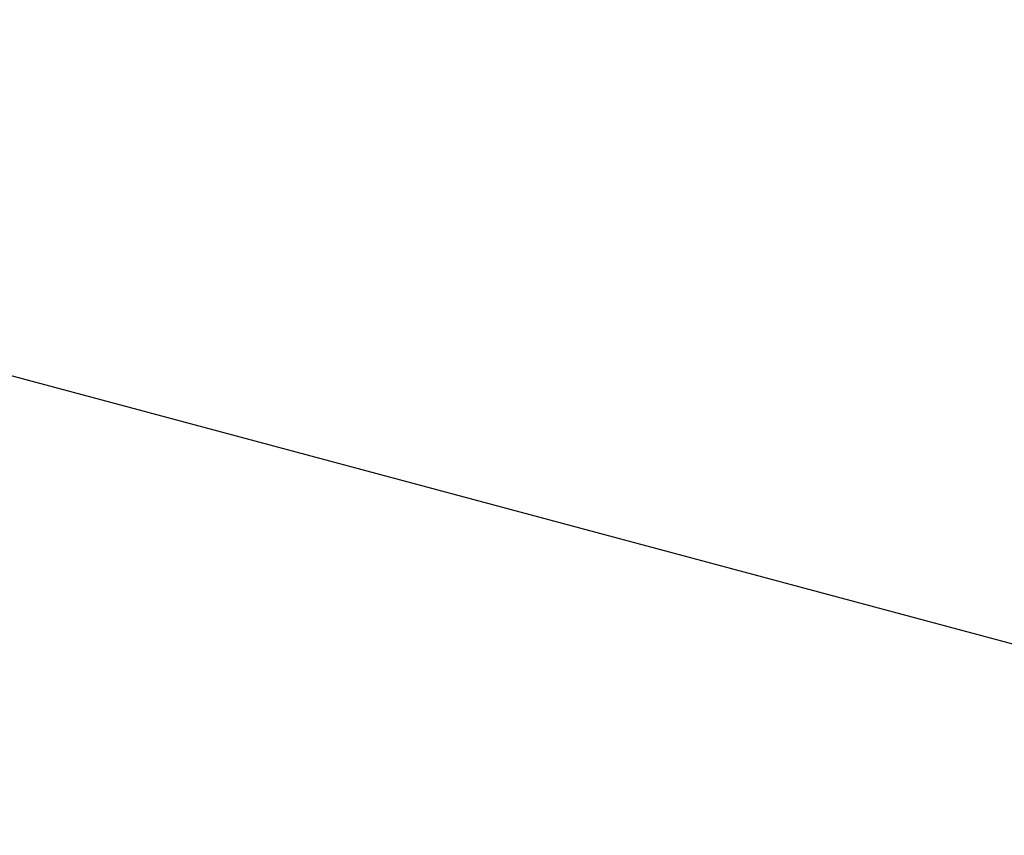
# Model space of a CAD drawing. Header units: millimetres. Extents: x -57 to 57, y -119 to 0.
# Tile 172 of 256: x -2.31 to -0.98, y -95.99 to -94.89. Entities that reach past the tile are written whole.
import ezdxf

# ---------------------------------------------------------------- set-up
doc = ezdxf.new("R2010")
doc.units = ezdxf.units.MM
doc.layers.add('P-SANR-FIXT', color=6, linetype='Continuous', lineweight=30)

msp = doc.modelspace()

# ---------------------------------------------------------------- meshes
at = {"layer": 'P-SANR-FIXT', "transparency": 33554471}
mesh = msp.add_polyface(dxfattribs=at)
corners = [(0, -29.011, 1100.9109), (-16.7445, -33.4976, 1100.9109), (-29.0024, -45.7555, 1100.9109), (-33.489, -62.5, 1100.9109), (-29.0024, -79.2445, 1100.9109), (-16.7445, -91.5024, 1100.9109), (0, -95.989, 1100.9109), (0, -92.9431, 1013.6859), (-17.894, -87.129, 1013.6859), (-28.9531, -71.9074, 1013.6859), (-28.9531, -53.0926, 1013.6859), (-17.894, -37.871, 1013.6859), (0, -32.0569, 1013.6859), (-6.3124, -94.2976, 1100.9109), (-8.947, -90.036, 1013.6859), (-6.3124, -30.7024, 1100.9109), (-8.947, -34.964, 1013.6859), (-23.4235, -79.5182, 1013.6859), (-22.8734, -85.3734, 1100.9109), (-31.2457, -70.8723, 1100.9109), (-23.4235, -45.4818, 1013.6859), (-22.8734, -39.6266, 1100.9109), (-31.2457, -54.1277, 1100.9109), (-28.9531, -62.5, 1013.6859)]
mesh.append_faces([[corners[k] for k in face] for face in [(7, 13, 6)]], dxfattribs={"vtx0": -1})
mesh.append_faces([[corners[k] for k in face] for face in [(1, 16, 15), (10, 22, 23), (5, 8, 18), (11, 21, 20), (12, 15, 16), (2, 20, 21), (19, 23, 3)]], dxfattribs={"vtx0": -1, "vtx1": -1})
mesh.append_faces([[corners[k] for k in face] for face in [(18, 8, 17), (5, 14, 8), (13, 7, 14), (2, 10, 20), (17, 4, 18), (10, 2, 22), (11, 1, 21)]], dxfattribs={"vtx0": -1, "vtx2": -1})
mesh.append_faces([[corners[k] for k in face] for face in [(5, 13, 14), (17, 9, 4), (11, 16, 1), (22, 3, 23), (9, 23, 19), (19, 4, 9)]], dxfattribs={"vtx1": -1, "vtx2": -1})
mesh.append_faces([[corners[k] for k in face] for face in [(12, 0, 15)]], dxfattribs={"vtx2": -1})

doc.saveas('drawing.dxf')
